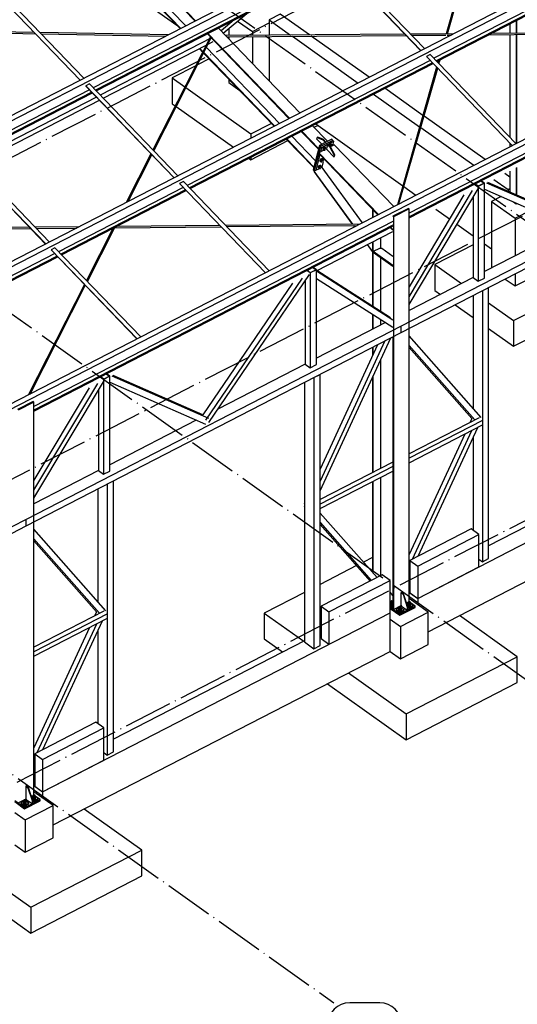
# Paper-space layout '_' of a CAD drawing. Header units: millimetres. Extents: x -85 to 507, y -65 to 286.
# Tile 13 of 16: x 315 to 377, y 91 to 213. Entities that reach past the tile are written whole.
import ezdxf

# ---------------------------------------------------------------- set-up
doc = ezdxf.new("R2010")
doc.units = ezdxf.units.MM
doc.linetypes.add('ACAD_ISO04W100', pattern=[30, 24, -3, 0, -3])
doc.layers.add('0-AS', color=7, linetype='CONTINUOUS')

psp = doc.layouts.new('_')

# ---------------------------------------------------------------- linework, layer by layer
at = {"layer": '0-AS', "color": 1, "linetype": 'ACAD_ISO04W100', "ltscale": 0.25}
for p, q in [((277.31, 259.15), (446.4, 139.07)), ((28.64, 48.7), (392.25, 235.99)), ((231.15, 235.38), (400.24, 115.29)), ((61.06, 25.68), (424.67, 212.97)), ((184.84, 211.52), (353.92, 91.44)), ((91.85, 3.81), (455.46, 191.09))]:
    psp.add_line(p, q, dxfattribs=at)
at = {"layer": '0-AS', "color": 145, "linetype": 'Continuous', "ltscale": 0.25}
for p, q in [((385.75, 237.79), (106.35, 93.88)), ((386.17, 237.35), (106.78, 93.44)), ((397.33, 225.75), (117.94, 81.84)), ((397.76, 225.31), (118.36, 81.4)), ((371.82, 225.12), (367.78, 211)), ((367.95, 211), (371.95, 224.99)), ((325.56, 222.45), (335.63, 211.98)), ((326.71, 223.04), (336.79, 212.57)), ((326.78, 223.08), (336.85, 212.61)), ((324.87, 222.09), (334.94, 211.63)), ((324.94, 222.13), (335.01, 211.66)), ((353.75, 220.26), (364.66, 208.92)), ((353.75, 220.24), (364.64, 208.91)), ((365.11, 209.16), (354.21, 220.49)), ((354.2, 219.77), (324.22, 204.32)), ((354.48, 219.47), (324.5, 204.03)), ((354.5, 219.46), (324.52, 204.01)), ((324.59, 203.94), (354.57, 219.38)), ((311.71, 216.61), (322.62, 205.28)), ((311.71, 216.59), (322.6, 205.27)), ((323.07, 205.51), (312.17, 216.85)), ((381.01, 215.57), (366.26, 207.97)), ((381.3, 215.27), (366.54, 207.67)), ((381.31, 215.26), (366.56, 207.66)), ((366.63, 207.58), (381.38, 215.18)), ((408.6, 214.03), (129.21, 70.13)), ((409.03, 213.59), (129.64, 69.68)), ((341.62, 212.71), (340, 211.35)), ((340.27, 211.07), (343.18, 213.51)), ((376.43, 212.63), (376.43, 211.07)), ((376.5, 211.07), (376.5, 212.67)), ((316.92, 211.17), (304.13, 211.41)), ((349.73, 201.23), (339.66, 211.7)), ((408.7, 212.3), (363.19, 188.86)), ((408.81, 211.92), (363.19, 188.42)), ((408.81, 211.9), (363.19, 188.4)), ((363.19, 188.29), (408.81, 211.79)), ((375.65, 212.23), (375.65, 211.06)), ((303.83, 211.26), (317.08, 211.01)), ((333.47, 210.86), (317.64, 211.16)), ((317.8, 211), (333.17, 210.71)), ((338.8, 210.48), (325.09, 203.42)), ((338.67, 210.61), (331.58, 196.67)), ((331.69, 196.55), (338.79, 210.49)), ((338.3, 211), (348.37, 200.53)), ((338.37, 211.04), (348.44, 200.57)), ((362.67, 210.96), (340.55, 210.78)), ((340.7, 210.62), (362.83, 210.8)), ((368.71, 211.01), (363.37, 210.96)), ((363.53, 210.81), (367.74, 210.84)), ((367.91, 210.84), (368.39, 210.84)), ((373.04, 210.88), (385.42, 210.98)), ((385.27, 211.14), (373.35, 211.04)), ((375.65, 210.9), (375.65, 198.21)), ((376.43, 210.91), (376.43, 197.46)), ((376.5, 197.5), (376.5, 210.91)), ((325.45, 203.04), (338.15, 209.58)), ((337.32, 209.15), (337.72, 208.74)), ((337.39, 209.19), (337.76, 208.81)), ((338.01, 209.51), (338.07, 209.43)), ((338.19, 209.31), (347.21, 199.94)), ((338.39, 209.71), (339.03, 210.03)), ((337.84, 208.62), (346.53, 199.58)), ((337.87, 208.69), (346.6, 199.62)), ((365.34, 208.21), (365.33, 208.19)), ((365.33, 208.19), (375.91, 197.2)), ((365.79, 208.45), (365.34, 208.21)), ((365.34, 208.21), (375.93, 197.2)), ((376.39, 197.44), (365.79, 208.45)), ((366.89, 207.31), (367.03, 207.79)), ((365.79, 207.72), (335.8, 192.28)), ((366.07, 207.43), (336.09, 191.98)), ((366.08, 207.41), (336.1, 191.97)), ((336.18, 191.9), (366.16, 207.34)), ((366.6, 206.87), (361.76, 189.9)), ((361.95, 190), (366.73, 206.74)), ((366.84, 207.69), (366.77, 207.44)), ((323.3, 204.57), (323.29, 204.55)), ((323.29, 204.55), (334.19, 193.23)), ((323.75, 204.81), (323.3, 204.57)), ((323.3, 204.57), (334.2, 193.24)), ((334.66, 193.47), (323.75, 204.81)), ((323.75, 204.08), (308.36, 196.15)), ((324.03, 203.78), (308.65, 195.86)), ((324.04, 203.77), (308.66, 195.85)), ((308.73, 195.77), (324.12, 203.69)), ((324.62, 203.17), (309.23, 195.25)), ((309.59, 194.87), (324.98, 202.8)), ((353.11, 197.73), (351.25, 199.66)), ((348.04, 198.01), (351.44, 194.48)), ((348.11, 198.04), (351.46, 194.56)), ((348.73, 198.36), (351.66, 195.32)), ((349.89, 198.96), (352.02, 196.74)), ((349.95, 198.99), (352.04, 196.82)), ((408.4, 198.71), (362.24, 174.93)), ((362.24, 174.13), (408.4, 197.91)), ((375.65, 197.47), (375.65, 197.06)), ((307.43, 196.38), (318.33, 185.06)), ((307.44, 196.4), (318.35, 185.07)), ((318.8, 185.3), (307.9, 196.64)), ((331.33, 196.19), (328.27, 190.18)), ((328.51, 190.3), (331.45, 196.07)), ((376.43, 194.46), (376.43, 191.12)), ((376.5, 191.09), (376.5, 194.5)), ((375.65, 194.06), (375.65, 191.46)), ((335.33, 192.04), (319.95, 184.11)), ((335.34, 192.76), (334.88, 192.53)), ((334.88, 192.53), (345.48, 181.52)), ((334.88, 192.53), (334.88, 192.51)), ((334.88, 192.51), (345.46, 181.51)), ((345.93, 181.75), (335.34, 192.76)), ((363.19, 177.59), (371.83, 192.09)), ((371.74, 192.17), (371.31, 192.47)), ((371.74, 192.19), (371.33, 192.48)), ((372.5, 192.56), (371.74, 192.17)), ((372.46, 192.56), (371.74, 192.19)), ((371.74, 192.17), (371.74, 180.46)), ((372.05, 192.85), (372.46, 192.56)), ((372.5, 192.56), (372.07, 192.86)), ((372.5, 180.85), (372.5, 192.56)), ((384.71, 187.34), (372.78, 192.58)), ((383.99, 187.8), (372.93, 192.66)), ((335.62, 191.74), (320.23, 183.82)), ((335.63, 191.73), (320.24, 183.8)), ((320.32, 183.73), (335.7, 191.65)), ((363.19, 178.54), (371.01, 191.67)), ((369.94, 191.12), (363.19, 179.78)), ((371.09, 190.86), (371.09, 180.92)), ((372.5, 191.84), (384.3, 186.65)), ((376.1, 190.26), (376.43, 190.03)), ((376.43, 190.12), (376.43, 190.03)), ((376.43, 190.03), (376.5, 190.07)), ((376.5, 190.07), (376.5, 190.09)), ((316.34, 187.13), (294.24, 186.93)), ((361.21, 187.84), (316.88, 165.01)), ((361.21, 187.4), (316.88, 164.57)), ((361.21, 187.38), (316.88, 164.55)), ((316.88, 164.43), (361.21, 187.27)), ((322.46, 187.19), (317.04, 187.14)), ((323.49, 180.43), (326.89, 187.11)), ((326.86, 187.07), (340, 187.19)), ((339.85, 187.35), (327.12, 187.23)), ((357.1, 187.51), (340.55, 187.35)), ((340.7, 187.2), (356.79, 187.34)), ((383.18, 187.15), (372.5, 181.65)), ((294.39, 186.77), (316.49, 186.97)), ((317.19, 186.98), (322.15, 187.02)), ((326.64, 186.99), (323.37, 180.56)), ((351.77, 181.76), (361.21, 186.62)), ((319.47, 183.87), (289.49, 168.43)), ((319.76, 183.57), (289.78, 168.13)), ((319.77, 183.56), (289.79, 168.12)), ((289.86, 168.04), (319.84, 183.48)), ((319.03, 184.36), (319.02, 184.34)), ((319.02, 184.34), (329.6, 173.34)), ((319.48, 184.6), (319.03, 184.36)), ((319.03, 184.36), (329.62, 173.35)), ((330.08, 173.59), (319.48, 184.6)), ((338.47, 163.05), (350.9, 181.31)), ((351.01, 181.49), (350.58, 181.79)), ((351.01, 181.52), (350.6, 181.81)), ((351.77, 181.88), (351.01, 181.49)), ((351.73, 181.88), (351.01, 181.52)), ((351.01, 181.49), (351.01, 169.78)), ((351.32, 182.17), (351.73, 181.88)), ((351.77, 181.88), (351.34, 182.19)), ((351.77, 170.18), (351.77, 181.88)), ((351.77, 181.76), (361.21, 175.72)), ((360.91, 175.95), (351.8, 181.78)), ((323.12, 180.07), (316.18, 166.43)), ((316.42, 166.55), (323.24, 179.95)), ((348.81, 180.24), (337.75, 163.98)), ((349.99, 180.85), (338.06, 163.31)), ((350.36, 180.52), (350.36, 170.24)), ((351.77, 180.81), (361.2, 174.78)), ((371.09, 180.92), (363.19, 176.85)), ((371.09, 180.92), (371.74, 180.46)), ((371.74, 180.46), (372.5, 180.85)), ((371.09, 178.7), (371.09, 164.77)), ((372.26, 179.3), (372.26, 145.85)), ((373.02, 146.24), (373.02, 179.69)), ((362.24, 174.93), (315.92, 151.08)), ((360.29, 175.36), (351.77, 170.97)), ((362.24, 174.13), (362.24, 174.93)), ((362.24, 174.13), (362.24, 174.93)), ((315.92, 150.28), (362.24, 174.13)), ((352.21, 154.61), (360.94, 173.47)), ((360.22, 173.1), (352.21, 155.8)), ((359.31, 172.63), (352.21, 157.28)), ((372.09, 163.65), (363.19, 173.71)), ((371.3, 163.35), (363.19, 172.52)), ((363.19, 172.3), (370.95, 163.53)), ((350.36, 170.24), (339.6, 164.7)), ((350.36, 170.24), (351.01, 169.78)), ((351.01, 169.78), (351.77, 170.18)), ((325.81, 169.04), (326.22, 168.75)), ((326.27, 168.75), (325.84, 169.05)), ((351.45, 168.58), (352.21, 168.97)), ((352.21, 135.52), (352.21, 168.97)), ((316.88, 153.72), (325.59, 168.28)), ((316.88, 154.67), (324.77, 167.85)), ((325.5, 168.35), (325.08, 168.66)), ((325.51, 168.38), (325.1, 168.67)), ((326.27, 168.75), (325.5, 168.35)), ((325.5, 168.35), (325.5, 156.65)), ((326.22, 168.75), (325.51, 168.38)), ((326.27, 157.04), (326.27, 168.75)), ((326.27, 168.03), (338.06, 162.84)), ((338.47, 163.52), (326.54, 168.77)), ((337.75, 163.98), (326.69, 168.84)), ((350.28, 167.98), (350.28, 135.96)), ((351.45, 168.58), (351.45, 135.13)), ((323.7, 167.3), (316.88, 155.91)), ((324.86, 167.05), (324.86, 157.11)), ((336.94, 163.33), (326.27, 157.83)), ((371.83, 163.62), (363.19, 159.17)), ((372.28, 163.3), (363.19, 158.62)), ((370.95, 163.53), (370.73, 163.06)), ((363.19, 158.06), (372.28, 162.74)), ((370.06, 161.6), (363.19, 146.76)), ((363.61, 146.17), (370.96, 162.06)), ((364.33, 146.54), (371.68, 162.43)), ((371.09, 161.16), (371.09, 149.73)), ((361.21, 158.15), (352.21, 153.52)), ((324.86, 157.11), (316.88, 153)), ((324.86, 157.11), (325.5, 156.65)), ((325.5, 156.65), (326.27, 157.04)), ((361.21, 157.6), (352.21, 152.96)), ((352.21, 152.41), (361.21, 157.04)), ((326.71, 122.39), (326.71, 155.84)), ((324.78, 154.84), (324.78, 140.92)), ((325.95, 155.44), (325.95, 122)), ((350.28, 153.12), (350.25, 153.03)), ((350.25, 153.03), (350.28, 153.01)), ((350.28, 152.74), (350.25, 152.69)), ((350.25, 152.69), (350.28, 152.65)), ((350.28, 152.67), (350.25, 152.69)), ((359.25, 143.92), (352.21, 151.87)), ((315.92, 151.08), (269.61, 127.22)), ((315.92, 150.28), (315.92, 151.08)), ((315.92, 150.28), (315.92, 151.08)), ((352.21, 150.69), (358.52, 143.55)), ((269.61, 126.43), (315.92, 150.28)), ((325.77, 139.79), (316.88, 149.86)), ((352.21, 150.47), (358.39, 143.48)), ((324.99, 139.5), (316.88, 148.67)), ((316.88, 148.45), (324.64, 139.67)), ((371.82, 146.16), (372.26, 145.85)), ((372.26, 145.85), (373.02, 146.24)), ((363.19, 145.27), (363.3, 145.51)), ((363.19, 144.08), (363.3, 144.32)), ((361.21, 141.71), (360.85, 142.11)), ((360.85, 140.92), (360.94, 140.82)), ((325.52, 139.77), (316.88, 135.32)), ((325.97, 139.45), (316.88, 134.76)), ((316.88, 134.21), (325.97, 138.89)), ((318.01, 122.69), (325.37, 138.58)), ((324.64, 139.67), (324.42, 139.21)), ((323.74, 137.74), (316.88, 122.9)), ((317.29, 122.31), (324.65, 138.21)), ((324.78, 137.3), (324.78, 125.87)), ((350.28, 135.96), (351.45, 135.13)), ((351.45, 135.13), (352.21, 135.52)), ((316.88, 121.41), (316.99, 121.66)), ((325.51, 122.31), (325.95, 122)), ((325.95, 122), (326.71, 122.39)), ((316.88, 120.22), (316.99, 120.47))]:
    psp.add_line(p, q, dxfattribs=at)
at = {"layer": '0-AS', "color": 3, "linetype": 'Continuous', "ltscale": 0.25}
for p, q in [((322.27, 220.76), (334.54, 212.04)), ((347.28, 213.43), (345.91, 212.73)), ((345.91, 212.73), (348.56, 210.84)), ((345.91, 212.73), (345.91, 210.82)), ((350.9, 210.86), (347.28, 213.43)), ((340.94, 211.63), (340.94, 210.78)), ((342.04, 212.56), (343.86, 211.27)), ((343.86, 211.27), (345.91, 212.33)), ((340.94, 210.62), (340.94, 210.37)), ((343.86, 211.27), (343.86, 210.81)), ((343.86, 210.65), (343.86, 207.34)), ((345.91, 210.66), (345.91, 205.2)), ((348.79, 210.69), (356.9, 204.92)), ((358.27, 205.63), (351.12, 210.7)), ((338.52, 207.9), (337.1, 207.17)), ((336.86, 207.05), (333.96, 205.55)), ((333.96, 205.55), (335.53, 204.44)), ((333.96, 205.55), (333.96, 202.37)), ((340.94, 205.39), (340.94, 204.98)), ((335.66, 204.35), (343.68, 198.65)), ((340.94, 204.98), (342.2, 204.09)), ((364.9, 200.92), (360.19, 204.27)), ((358.82, 203.56), (364.5, 199.52)), ((333.96, 202.37), (334.34, 202.1)), ((334.47, 202.01), (341.52, 197)), ((349.67, 201.3), (349.75, 201.24)), ((372.57, 195.47), (365.04, 200.82)), ((343.68, 198.65), (346.19, 199.94)), ((351.44, 199.46), (351.92, 199.7)), ((351.67, 199.88), (362.42, 192.24)), ((364.64, 199.42), (371.2, 194.77)), ((343.68, 198.65), (343.68, 198.12)), ((343.68, 195.46), (348.24, 197.81)), ((343.44, 195.64), (343.68, 195.46)), ((343.68, 195.76), (343.68, 195.46)), ((375.65, 193.29), (375.02, 193.74)), ((362.56, 192.14), (364.05, 191.09)), ((373.65, 193.03), (375.41, 191.77)), ((374.56, 190.94), (373.36, 190.32)), ((375.41, 191.77), (375.65, 191.89)), ((375.41, 191.77), (375.41, 191.57)), ((375.65, 191.5), (375.61, 191.48)), ((373.36, 190.32), (376.28, 188.25)), ((373.36, 190.32), (373.36, 182.09)), ((366.5, 189.35), (368.18, 188.16)), ((376.28, 188.25), (378.31, 189.29)), ((369.09, 187.5), (371.09, 186.08)), ((376.28, 188.25), (376.28, 183.59)), ((371.09, 184.96), (366.38, 182.53)), ((372.5, 185.08), (373.36, 184.47)), ((366.38, 182.53), (369.67, 180.19)), ((366.38, 182.53), (366.38, 179.34)), ((376.28, 181.37), (376.28, 179.88)), ((375.07, 180.74), (376.28, 179.88)), ((376.28, 179.88), (378.33, 180.94)), ((366.38, 179.34), (367.07, 178.85)), ((368.89, 177.56), (371.09, 176)), ((373.02, 177.81), (376.1, 175.62)), ((376.1, 175.62), (381.74, 178.52)), ((376.1, 172.44), (384.34, 176.68)), ((376.1, 175.62), (376.1, 172.44)), ((373.02, 174.63), (376.1, 172.44)), ((364.27, 141.34), (406.59, 163.13)), ((396.6, 159.97), (373.02, 147.83)), ((365.57, 137.23), (406.59, 158.36)), ((370.85, 149.9), (363.3, 146.01)), ((371.82, 149.21), (370.85, 149.9)), ((364.27, 145.32), (371.82, 149.21)), ((371.82, 145.23), (371.82, 149.21)), ((358.69, 146.4), (357.57, 145.82)), ((363.3, 146.01), (364.27, 145.32)), ((363.3, 146.01), (363.3, 142.03)), ((356.71, 145.38), (352.21, 143.06)), ((364.27, 145.32), (364.27, 141.34)), ((364.27, 141.34), (371.82, 145.23)), ((359.87, 144.25), (352.33, 140.36)), ((353.3, 139.67), (360.85, 143.56)), ((360.85, 143.56), (359.87, 144.25)), ((360.85, 139.57), (360.85, 143.56)), ((363.3, 143.55), (363.19, 143.63)), ((363.3, 142.82), (363.19, 142.77)), ((350.28, 142.07), (345.33, 139.52)), ((363.19, 142.11), (364.27, 141.34)), ((365.57, 139.62), (363.19, 141.31)), ((363.3, 142.03), (364.27, 141.34)), ((364.27, 141.34), (364.27, 140.54)), ((352.33, 140.36), (353.3, 139.67)), ((352.33, 140.36), (352.33, 136.38)), ((317.96, 117.49), (360.85, 139.57)), ((345.33, 139.52), (350.19, 136.07)), ((345.33, 139.52), (345.33, 136.33)), ((353.3, 139.67), (353.3, 135.69)), ((360.85, 134.8), (360.85, 139.57)), ((360.85, 138.78), (362.14, 137.86)), ((362.14, 137.86), (365.57, 139.62)), ((365.57, 135.64), (365.57, 139.62)), ((376.54, 134.14), (369.41, 139.21)), ((362.14, 137.86), (362.14, 133.88)), ((350.28, 136.12), (326.71, 123.98)), ((345.33, 136.33), (347.59, 134.73)), ((352.33, 137.17), (352.21, 137.11)), ((352.33, 136.38), (353.3, 135.69)), ((362.14, 133.88), (365.57, 135.64)), ((319.26, 113.38), (360.85, 134.8)), ((360.85, 134.8), (362.14, 133.88)), ((362.84, 127.08), (376.54, 134.14)), ((376.54, 130.96), (376.54, 134.14)), ((355.71, 132.15), (362.84, 127.08)), ((353.11, 130.81), (362.84, 123.9)), ((362.84, 123.9), (376.54, 130.96)), ((362.84, 127.08), (362.84, 123.9)), ((324.54, 126.05), (316.99, 122.16)), ((317.96, 121.47), (325.51, 125.36)), ((325.51, 125.36), (324.54, 126.05)), ((325.51, 121.37), (325.51, 125.36)), ((316.99, 122.16), (317.96, 121.47)), ((316.99, 122.16), (316.99, 118.18)), ((317.96, 121.47), (317.96, 117.49)), ((317.96, 117.49), (325.51, 121.37)), ((316.99, 119.69), (316.88, 119.77)), ((316.99, 118.97), (316.88, 118.91)), ((316.88, 118.26), (317.96, 117.49)), ((316.99, 118.18), (317.96, 117.49)), ((319.26, 115.77), (316.88, 117.46)), ((317.96, 117.49), (317.96, 116.69)), ((315.83, 114), (319.26, 115.77)), ((319.26, 111.79), (319.26, 115.77)), ((314.53, 114.92), (315.83, 114)), ((330.23, 110.29), (323.1, 115.35)), ((315.83, 114), (315.83, 110.02)), ((315.83, 110.02), (319.26, 111.79)), ((314.53, 110.94), (315.83, 110.02)), ((316.53, 103.23), (330.23, 110.29)), ((330.23, 107.1), (330.23, 110.29)), ((309.4, 108.3), (316.53, 103.23)), ((306.8, 106.96), (316.53, 100.04)), ((316.53, 100.04), (330.23, 107.1)), ((316.53, 103.23), (316.53, 100.04))]:
    psp.add_line(p, q, dxfattribs=at)
at = {"layer": '0-AS', "color": 30, "linetype": 'Continuous', "ltscale": 0.25}
for p, q in [((351.84, 198.22), (351.79, 198.03)), ((351.79, 198.03), (352.43, 197.36)), ((351.92, 198.26), (351.84, 198.22)), ((351.84, 198.22), (352.55, 197.9)), ((352.63, 197.94), (351.92, 198.26)), ((352.14, 197.2), (351.37, 194.21)), ((352.27, 197.07), (352.08, 196.33)), ((352.27, 197.07), (352.08, 196.33)), ((352.94, 197.61), (352.14, 197.2)), ((352.27, 197.07), (352.14, 197.2)), ((352.39, 196.94), (352.26, 196.42)), ((353.79, 197.85), (352.27, 197.07)), ((353.79, 197.85), (352.27, 197.07)), ((352.39, 196.94), (352.27, 197.07)), ((353.15, 197.33), (352.39, 196.94)), ((352.55, 197.9), (352.63, 197.94)), ((352.55, 197.9), (352.87, 197.57)), ((352.94, 197.61), (352.63, 197.94)), ((352.94, 197.61), (352.87, 197.57)), ((353.67, 197.99), (352.94, 197.61)), ((353.02, 196.81), (352.94, 196.77)), ((353.12, 197.31), (353, 196.86)), ((353, 196.86), (353.04, 196.73)), ((353.19, 197.35), (353.12, 197.31)), ((353.12, 197.31), (353.43, 196.99)), ((353.19, 197.35), (353.15, 197.33)), ((353.53, 197.53), (353.19, 197.35)), ((353.51, 197.03), (353.19, 197.35)), ((353.51, 197.03), (353.43, 196.99)), ((353.43, 196.99), (353.97, 196.01)), ((354.05, 196.05), (353.51, 197.03)), ((353.92, 197.72), (353.53, 197.53)), ((353.79, 197.85), (353.67, 197.99)), ((353.78, 197.2), (353.7, 197.16)), ((353.78, 197.2), (353.92, 197.72)), ((353.97, 197.3), (353.78, 197.2)), ((353.92, 197.72), (353.79, 197.85)), ((361.31, 189.67), (353.97, 197.3)), ((352.05, 196.24), (351.5, 194.08)), ((352.05, 196.24), (351.5, 194.08)), ((352.18, 196.11), (351.67, 194.12)), ((352.07, 196.32), (352.05, 196.24)), ((352.05, 196.24), (359.34, 188.66)), ((352.69, 196.64), (352.07, 196.32)), ((359.41, 188.69), (352.07, 196.32)), ((352.68, 195.59), (352.61, 195.31)), ((353.04, 196.73), (353.92, 195.82)), ((353.97, 196.01), (353.92, 195.82)), ((353.92, 195.82), (354, 195.86)), ((353.97, 196.01), (354.05, 196.05)), ((354, 195.86), (354.05, 196.05)), ((352.18, 194.39), (351.5, 194.04)), ((352.42, 194.51), (352.39, 194.5)), ((352.59, 195.25), (352.41, 194.54)), ((352.41, 194.54), (352.42, 194.51)), ((352.42, 194.51), (357.42, 187.67)), ((351.37, 194.21), (351.5, 194.08)), ((351.5, 194.04), (351.47, 193.98)), ((351.47, 193.98), (356.19, 187.5)), ((351.5, 194.08), (351.52, 194.05)), ((356.27, 187.5), (351.5, 194.04)), ((358.77, 189.26), (358.69, 189.32)), ((358.71, 189.32), (358.69, 189.32)), ((358.69, 189.32), (358.69, 188.33)), ((358.77, 188.37), (358.77, 189.26)), ((363.11, 189.46), (361.21, 188.48)), ((361.28, 188.43), (361.21, 188.48)), ((363.19, 189.41), (361.28, 188.43)), ((361.28, 188.43), (361.28, 139.96)), ((363.19, 189.41), (363.11, 189.46)), ((363.19, 140.94), (363.19, 189.41)), ((356.31, 187.34), (356.44, 187.16)), ((356.49, 187.19), (356.39, 187.34)), ((360.86, 187.09), (361.19, 186.75)), ((361.21, 186.83), (360.92, 187.12)), ((361.21, 186.82), (361.19, 186.75)), ((361.19, 186.75), (361.21, 186.76)), ((361.21, 186.82), (361.21, 186.83)), ((361.21, 186.82), (361.21, 186.82)), ((358.03, 184.98), (358.65, 184.12)), ((358.69, 184.18), (358.08, 185.01)), ((358.69, 185.33), (358.69, 177.37)), ((358.77, 177.32), (358.77, 185.37)), ((359.69, 185.84), (359.69, 184.52)), ((358.65, 184.12), (358.69, 184.18)), ((358.65, 184.12), (358.69, 184.14)), ((358.69, 184.18), (358.69, 184.18)), ((358.69, 184.18), (358.69, 184.18)), ((359.54, 184.52), (358.78, 184.13)), ((361.21, 182.41), (358.78, 184.13)), ((358.78, 184.13), (358.78, 184.04)), ((358.78, 184.04), (361.21, 182.31)), ((359.82, 184.51), (359.54, 184.52)), ((361.21, 183.52), (359.82, 184.51)), ((359.69, 183.39), (359.69, 176.73)), ((358.69, 176.38), (358.69, 174.53)), ((358.77, 174.57), (358.77, 176.33)), ((359.69, 175.74), (359.69, 175.05)), ((361.21, 173.6), (361.21, 140.01)), ((358.69, 172.31), (358.69, 171.28)), ((358.77, 171.45), (358.77, 172.35)), ((359.69, 170.76), (359.69, 157.37)), ((358.69, 168.61), (358.69, 156.86)), ((358.77, 156.9), (358.77, 168.77)), ((316.8, 165.61), (314.89, 164.63)), ((316.88, 165.56), (314.97, 164.57)), ((316.88, 165.56), (316.8, 165.61)), ((316.88, 117.08), (316.88, 165.56)), ((358.69, 155.74), (358.69, 144.55)), ((358.77, 144.46), (358.77, 155.78)), ((359.69, 156.26), (359.69, 144.15)), ((362.27, 142.06), (362.2, 142.02)), ((362.2, 142.02), (362.46, 141.84)), ((362.2, 142.02), (362.2, 140.51)), ((362.53, 141.88), (362.27, 142.06)), ((362.46, 141.84), (362.53, 141.88)), ((362.46, 141.84), (362.98, 140.27)), ((363.05, 140.31), (362.53, 141.88)), ((362.89, 140.79), (363.19, 140.94)), ((363.2, 140.93), (363.19, 140.94)), ((360.89, 140.79), (360.85, 140.77)), ((360.85, 140.49), (361.07, 140.33)), ((360.85, 140.41), (361.07, 140.25)), ((360.85, 140.27), (362.06, 139.41)), ((360.85, 140.11), (362.06, 139.25)), ((360.96, 140.82), (360.89, 140.79)), ((361.07, 140.33), (361.21, 140.39)), ((361.07, 140.25), (361.07, 140.33)), ((361.07, 140.25), (361.21, 140.32)), ((361.21, 140.01), (361.28, 139.96)), ((361.28, 139.96), (362.23, 140.45)), ((361.86, 140.1), (361.59, 139.96)), ((361.59, 139.96), (362.05, 139.64)), ((361.59, 139.96), (361.59, 139.88)), ((361.59, 139.88), (362.05, 139.56)), ((361.93, 140.13), (361.86, 140.1)), ((362.05, 139.64), (362.58, 139.91)), ((362.05, 139.56), (362.58, 139.83)), ((362.06, 139.25), (363.97, 140.23)), ((362.06, 139.41), (362.98, 139.88)), ((362.2, 140.51), (362.26, 140.38)), ((362.58, 139.91), (362.24, 140.15)), ((362.26, 140.38), (362.98, 139.88)), ((362.58, 139.83), (362.58, 139.91)), ((363, 140.68), (362.94, 140.65)), ((362.98, 140.27), (363.05, 140.31)), ((362.98, 140.27), (362.98, 139.88)), ((362.98, 139.88), (363.05, 139.92)), ((362.98, 139.88), (363.05, 139.92)), ((363.07, 140.72), (363, 140.68)), ((363.05, 139.92), (363.97, 140.39)), ((363.05, 140.32), (363.19, 140.22)), ((363.05, 139.92), (363.05, 140.31)), ((363.05, 140.24), (363.19, 140.14)), ((363.19, 140.22), (363.72, 140.5)), ((363.19, 140.14), (363.72, 140.42)), ((363.19, 140.14), (363.19, 140.22)), ((363.97, 140.39), (363.38, 140.8)), ((363.72, 140.5), (363.38, 140.74)), ((363.72, 140.42), (363.72, 140.5)), ((363.97, 140.23), (363.97, 140.39)), ((362.05, 139.56), (362.05, 139.64)), ((362.06, 139.25), (362.06, 139.41)), ((315.96, 118.21), (315.89, 118.17)), ((315.89, 118.17), (316.15, 117.98)), ((315.89, 118.17), (315.89, 116.65)), ((316.22, 118.02), (315.96, 118.21)), ((316.15, 117.98), (316.22, 118.02)), ((316.15, 117.98), (316.66, 116.42)), ((316.74, 116.46), (316.22, 118.02)), ((315.89, 116.65), (315.95, 116.53)), ((316.58, 116.93), (316.88, 117.08)), ((316.69, 116.83), (316.63, 116.8)), ((316.76, 116.87), (316.69, 116.83)), ((316.89, 117.08), (316.88, 117.08)), ((316.88, 116.37), (317.41, 116.64)), ((317.65, 116.53), (317.07, 116.95)), ((317.41, 116.64), (317.07, 116.89)), ((317.41, 116.57), (317.41, 116.64)), ((314.53, 116.41), (315.75, 115.55)), ((314.53, 116.26), (315.75, 115.39)), ((314.97, 116.1), (315.92, 116.59)), ((315.55, 116.24), (315.28, 116.1)), ((315.28, 116.1), (315.73, 115.78)), ((315.28, 116.1), (315.28, 116.02)), ((315.28, 116.02), (315.73, 115.7)), ((315.62, 116.28), (315.55, 116.24)), ((315.73, 115.78), (316.27, 116.06)), ((315.73, 115.7), (316.27, 115.98)), ((315.73, 115.7), (315.73, 115.78)), ((315.75, 115.55), (317.65, 116.53)), ((315.75, 115.39), (317.65, 116.37)), ((315.75, 115.39), (315.75, 115.55)), ((316.27, 116.06), (315.93, 116.3)), ((315.95, 116.53), (316.66, 116.02)), ((316.27, 115.98), (316.27, 116.06)), ((316.66, 116.42), (316.74, 116.46)), ((316.66, 116.42), (316.66, 116.02)), ((316.66, 116.02), (316.74, 116.06)), ((316.74, 116.47), (316.88, 116.37)), ((316.74, 116.06), (316.74, 116.46)), ((316.74, 116.39), (316.88, 116.29)), ((316.88, 116.29), (317.41, 116.57)), ((316.88, 116.29), (316.88, 116.37)), ((317.65, 116.37), (317.65, 116.53))]:
    psp.add_line(p, q, dxfattribs=at)
at = {"layer": '0-AS', "color": 9, "linetype": 'Continuous', "ltscale": 0.25}
for p, q in [((352.38, 197.36), (352.28, 197.27)), ((352.4, 197.34), (352.38, 197.36)), ((352.46, 197.36), (352.38, 197.36)), ((352.63, 196.85), (352.6, 196.73)), ((352.76, 196.96), (352.63, 196.85)), ((352.63, 196.85), (352.73, 196.74)), ((352.73, 196.74), (352.86, 196.86)), ((352.86, 196.97), (352.76, 196.96)), ((352.86, 196.86), (352.76, 196.96)), ((352.87, 196.98), (352.84, 197)), ((352.96, 196.86), (352.86, 196.97)), ((352.86, 196.86), (352.96, 196.86)), ((352.97, 196.75), (352.9, 196.82)), ((352.94, 196.78), (352.96, 196.86)), ((353.14, 197.75), (353.04, 197.66)), ((353.22, 197.76), (353.14, 197.75)), ((353.17, 197.73), (353.14, 197.75)), ((353.39, 197.24), (353.37, 197.16)), ((353.52, 197.36), (353.39, 197.24)), ((353.39, 197.24), (353.49, 197.14)), ((353.47, 197.06), (353.49, 197.14)), ((353.49, 197.14), (353.62, 197.25)), ((353.51, 197.02), (353.56, 197.02)), ((353.62, 197.25), (353.52, 197.36)), ((353.62, 197.36), (353.52, 197.36)), ((353.53, 197.06), (353.6, 196.99)), ((353.56, 197.02), (353.56, 197.03)), ((353.63, 197.37), (353.6, 197.4)), ((353.72, 197.25), (353.62, 197.36)), ((353.62, 197.25), (353.72, 197.25)), ((353.73, 197.14), (353.66, 197.21)), ((353.7, 197.17), (353.72, 197.25)), ((352.57, 196.75), (352.6, 196.72)), ((352.6, 196.73), (352.7, 196.63)), ((352.7, 196.63), (352.73, 196.74)), ((352.7, 196.63), (352.8, 196.63)), ((352.77, 196.67), (352.83, 196.6)), ((352.8, 196.63), (352.8, 196.63)), ((351.99, 194.51), (352.02, 194.48)), ((352.05, 194.61), (352.02, 194.49)), ((352.02, 194.49), (352.12, 194.39)), ((352.18, 194.72), (352.05, 194.61)), ((352.05, 194.61), (352.15, 194.5)), ((352.12, 194.39), (352.15, 194.5)), ((352.12, 194.39), (352.22, 194.39)), ((352.15, 194.5), (352.28, 194.62)), ((352.28, 194.62), (352.18, 194.72)), ((352.28, 194.72), (352.18, 194.72)), ((352.19, 194.43), (352.26, 194.36)), ((352.2, 195.32), (352.23, 195.29)), ((352.22, 194.39), (352.22, 194.39)), ((352.26, 195.42), (352.23, 195.3)), ((352.23, 195.3), (352.33, 195.2)), ((352.39, 195.53), (352.26, 195.42)), ((352.26, 195.42), (352.36, 195.31)), ((352.29, 194.73), (352.26, 194.76)), ((352.38, 194.62), (352.28, 194.72)), ((352.28, 194.62), (352.38, 194.62)), ((352.39, 194.51), (352.32, 194.58)), ((352.33, 195.2), (352.36, 195.31)), ((352.33, 195.2), (352.43, 195.2)), ((352.36, 195.31), (352.49, 195.43)), ((352.36, 194.53), (352.38, 194.62)), ((352.49, 195.54), (352.39, 195.53)), ((352.49, 195.43), (352.39, 195.53)), ((352.4, 195.24), (352.47, 195.17)), ((352.43, 195.2), (352.43, 195.2)), ((352.5, 195.55), (352.47, 195.57)), ((352.59, 195.43), (352.49, 195.54)), ((352.49, 195.43), (352.59, 195.43)), ((352.6, 195.32), (352.53, 195.39)), ((352.57, 195.35), (352.59, 195.43))]:
    psp.add_line(p, q, dxfattribs=at)
at = {"layer": '0-AS', "color": 7, "linetype": 'Continuous', "ltscale": 0.25}
for p, q in [((361.08, 141.03), (360.96, 140.97)), ((360.96, 140.97), (360.99, 140.87)), ((360.96, 140.97), (360.96, 140.83)), ((361.02, 140.96), (361.05, 140.98)), ((361.02, 140.92), (361.02, 140.96)), ((361.02, 140.92), (361.02, 140.96)), ((361.04, 140.9), (361.02, 140.92)), ((361.05, 140.98), (361.1, 141)), ((361.05, 140.98), (361.05, 140.89)), ((361.21, 141.01), (361.08, 141.03)), ((361.1, 141), (361.15, 140.99)), ((361.1, 141), (361.1, 140.88)), ((361.15, 140.99), (361.19, 140.98)), ((361.15, 140.99), (361.15, 140.88)), ((361.21, 140.91), (361.18, 140.89)), ((361.19, 140.98), (361.21, 140.95)), ((361.19, 140.98), (361.19, 140.9)), ((363.2, 140.93), (363.07, 140.87)), ((363.35, 140.9), (363.2, 140.93)), ((360.94, 140.69), (360.93, 140.63)), ((360.97, 140.58), (360.93, 140.63)), ((360.93, 140.63), (360.93, 140.61)), ((360.93, 140.61), (360.97, 140.55)), ((360.96, 140.7), (360.94, 140.69)), ((360.96, 140.83), (360.99, 140.73)), ((360.96, 140.83), (360.96, 140.68)), ((360.96, 140.83), (360.99, 140.73)), ((360.96, 140.68), (360.99, 140.58)), ((360.97, 140.58), (361.05, 140.54)), ((360.97, 140.55), (360.97, 140.58)), ((360.97, 140.55), (361.05, 140.52)), ((360.99, 140.87), (361.14, 140.84)), ((360.99, 140.73), (360.99, 140.87)), ((360.99, 140.73), (361.14, 140.69)), ((360.99, 140.58), (360.99, 140.73)), ((360.99, 140.73), (361.14, 140.69)), ((360.99, 140.58), (361.14, 140.55)), ((361.08, 140.88), (361.04, 140.9)), ((361.05, 140.54), (361.15, 140.54)), ((361.05, 140.52), (361.05, 140.54)), ((361.05, 140.52), (361.15, 140.52)), ((361.13, 140.88), (361.08, 140.88)), ((361.18, 140.89), (361.13, 140.88)), ((361.14, 140.84), (361.21, 140.87)), ((361.14, 140.69), (361.14, 140.84)), ((361.14, 140.69), (361.21, 140.73)), ((361.14, 140.69), (361.21, 140.73)), ((361.14, 140.55), (361.14, 140.69)), ((361.14, 140.55), (361.21, 140.58)), ((361.21, 140.56), (361.15, 140.54)), ((361.15, 140.54), (361.15, 140.52)), ((361.15, 140.52), (361.21, 140.53)), ((361.21, 140.73), (361.21, 140.73)), ((361.21, 140.58), (361.21, 140.58)), ((361.91, 140), (361.9, 139.94)), ((361.95, 139.89), (361.9, 139.94)), ((361.9, 139.94), (361.9, 139.91)), ((361.9, 139.91), (361.95, 139.86)), ((361.93, 140.01), (361.91, 140)), ((362.06, 140.34), (361.93, 140.28)), ((361.93, 140.28), (361.96, 140.18)), ((361.93, 140.28), (361.93, 140.14)), ((361.93, 140.14), (361.96, 140.04)), ((361.93, 140.14), (361.96, 140.04)), ((361.93, 140.14), (361.93, 139.99)), ((361.93, 139.99), (361.96, 139.89)), ((361.95, 139.89), (362.02, 139.85)), ((361.95, 139.86), (361.95, 139.89)), ((361.95, 139.86), (362.02, 139.83)), ((361.96, 140.18), (362.12, 140.15)), ((361.96, 140.04), (361.96, 140.18)), ((361.96, 140.04), (362.12, 140)), ((361.96, 140.04), (362.12, 140)), ((361.96, 139.89), (361.96, 140.04)), ((361.96, 139.89), (362.12, 139.86)), ((361.99, 140.27), (362.02, 140.29)), ((361.99, 140.23), (361.99, 140.27)), ((361.99, 140.23), (361.99, 140.27)), ((362.01, 140.21), (361.99, 140.23)), ((362.05, 140.19), (362.01, 140.21)), ((362.02, 140.29), (362.07, 140.3)), ((362.02, 140.29), (362.02, 140.2)), ((362.02, 139.85), (362.12, 139.85)), ((362.02, 139.83), (362.02, 139.85)), ((362.02, 139.83), (362.12, 139.82)), ((362.1, 140.19), (362.05, 140.19)), ((362.21, 140.31), (362.06, 140.34)), ((362.07, 140.3), (362.12, 140.3)), ((362.07, 140.3), (362.07, 140.19)), ((362.15, 140.2), (362.1, 140.19)), ((362.12, 140.3), (362.16, 140.28)), ((362.12, 140.3), (362.12, 140.19)), ((362.12, 140.15), (362.24, 140.21)), ((362.12, 140), (362.12, 140.15)), ((362.12, 140), (362.24, 140.07)), ((362.12, 140), (362.18, 140.04)), ((362.12, 139.86), (362.12, 140)), ((362.12, 139.86), (362.18, 139.89)), ((362.21, 139.87), (362.12, 139.85)), ((362.12, 139.82), (362.21, 139.85)), ((362.12, 139.85), (362.12, 139.82)), ((362.18, 140.22), (362.15, 140.2)), ((362.16, 140.28), (362.18, 140.26)), ((362.16, 140.28), (362.16, 140.21)), ((362.18, 140.26), (362.18, 140.22)), ((362.18, 140.04), (362.24, 140.07)), ((362.18, 139.89), (362.24, 139.93)), ((362.24, 140.21), (362.21, 140.31)), ((362.21, 139.87), (362.26, 139.92)), ((362.21, 139.85), (362.26, 139.9)), ((362.21, 139.85), (362.21, 139.87)), ((362.24, 140.07), (362.24, 140.21)), ((362.24, 139.93), (362.24, 140.07)), ((362.27, 139.98), (362.24, 140.01)), ((362.26, 139.92), (362.27, 139.98)), ((362.26, 139.9), (362.27, 139.95)), ((362.26, 139.9), (362.26, 139.92)), ((362.27, 139.95), (362.27, 139.98)), ((363.07, 140.6), (363.05, 140.58)), ((363.05, 140.58), (363.05, 140.53)), ((363.09, 140.47), (363.05, 140.53)), ((363.05, 140.53), (363.05, 140.5)), ((363.05, 140.5), (363.09, 140.45)), ((363.07, 140.87), (363.1, 140.77)), ((363.07, 140.87), (363.07, 140.72)), ((363.07, 140.72), (363.1, 140.63)), ((363.07, 140.72), (363.1, 140.63)), ((363.07, 140.72), (363.07, 140.58)), ((363.07, 140.58), (363.1, 140.48)), ((363.09, 140.47), (363.17, 140.44)), ((363.09, 140.45), (363.09, 140.47)), ((363.09, 140.45), (363.17, 140.42)), ((363.1, 140.77), (363.26, 140.74)), ((363.1, 140.63), (363.1, 140.77)), ((363.1, 140.63), (363.26, 140.59)), ((363.1, 140.63), (363.26, 140.59)), ((363.1, 140.48), (363.1, 140.63)), ((363.1, 140.48), (363.26, 140.45)), ((363.13, 140.85), (363.16, 140.88)), ((363.13, 140.82), (363.13, 140.85)), ((363.13, 140.82), (363.13, 140.85)), ((363.15, 140.79), (363.13, 140.82)), ((363.19, 140.78), (363.15, 140.79)), ((363.16, 140.88), (363.21, 140.89)), ((363.16, 140.88), (363.16, 140.79)), ((363.17, 140.44), (363.26, 140.44)), ((363.17, 140.42), (363.17, 140.44)), ((363.17, 140.42), (363.26, 140.41)), ((363.25, 140.77), (363.19, 140.78)), ((363.21, 140.89), (363.26, 140.89)), ((363.21, 140.89), (363.21, 140.78)), ((363.29, 140.79), (363.25, 140.77)), ((363.26, 140.89), (363.3, 140.87)), ((363.26, 140.89), (363.26, 140.78)), ((363.26, 140.74), (363.38, 140.8)), ((363.26, 140.59), (363.26, 140.74)), ((363.26, 140.59), (363.38, 140.66)), ((363.26, 140.59), (363.32, 140.62)), ((363.26, 140.45), (363.26, 140.59)), ((363.26, 140.45), (363.32, 140.48)), ((363.35, 140.46), (363.26, 140.44)), ((363.26, 140.41), (363.35, 140.44)), ((363.26, 140.44), (363.26, 140.41)), ((363.32, 140.81), (363.29, 140.79)), ((363.3, 140.87), (363.33, 140.84)), ((363.3, 140.87), (363.3, 140.8)), ((363.33, 140.84), (363.32, 140.81)), ((363.32, 140.62), (363.38, 140.66)), ((363.32, 140.48), (363.38, 140.51)), ((363.38, 140.8), (363.35, 140.9)), ((363.35, 140.46), (363.4, 140.51)), ((363.35, 140.44), (363.4, 140.49)), ((363.35, 140.44), (363.35, 140.46)), ((363.38, 140.66), (363.38, 140.8)), ((363.38, 140.51), (363.38, 140.66)), ((363.41, 140.57), (363.38, 140.6)), ((363.4, 140.51), (363.41, 140.57)), ((363.4, 140.49), (363.41, 140.54)), ((363.4, 140.49), (363.4, 140.51)), ((363.41, 140.54), (363.41, 140.57)), ((316.74, 116.73), (316.73, 116.67)), ((316.78, 116.62), (316.73, 116.67)), ((316.73, 116.67), (316.73, 116.65)), ((316.73, 116.65), (316.78, 116.6)), ((316.76, 116.75), (316.74, 116.73)), ((316.89, 117.08), (316.76, 117.01)), ((316.76, 117.01), (316.79, 116.91)), ((316.76, 117.01), (316.76, 116.87)), ((316.76, 116.87), (316.79, 116.77)), ((316.76, 116.87), (316.79, 116.77)), ((316.76, 116.87), (316.76, 116.73)), ((316.76, 116.73), (316.79, 116.63)), ((316.78, 116.62), (316.85, 116.59)), ((316.78, 116.6), (316.78, 116.62)), ((316.79, 116.91), (316.95, 116.88)), ((316.79, 116.77), (316.79, 116.91)), ((316.79, 116.77), (316.95, 116.74)), ((316.79, 116.77), (316.95, 116.74)), ((316.79, 116.63), (316.79, 116.77)), ((316.79, 116.63), (316.95, 116.59)), ((316.82, 117), (316.85, 117.03)), ((316.82, 116.97), (316.82, 117)), ((316.82, 116.96), (316.82, 117)), ((316.84, 116.94), (316.82, 116.97)), ((316.88, 116.92), (316.84, 116.94)), ((316.85, 117.03), (316.9, 117.04)), ((316.85, 117.03), (316.85, 116.94)), ((316.93, 116.92), (316.88, 116.92)), ((317.04, 117.04), (316.89, 117.08)), ((316.9, 117.04), (316.95, 117.04)), ((316.9, 117.04), (316.9, 116.92)), ((316.98, 116.93), (316.93, 116.92)), ((316.95, 117.04), (316.99, 117.02)), ((316.95, 117.04), (316.95, 116.92)), ((316.95, 116.88), (317.07, 116.95)), ((316.95, 116.74), (316.95, 116.88)), ((316.95, 116.74), (317.07, 116.8)), ((316.95, 116.74), (317.01, 116.77)), ((316.95, 116.59), (316.95, 116.74)), ((316.95, 116.59), (317.01, 116.63)), ((317.01, 116.96), (316.98, 116.93)), ((316.99, 117.02), (317.01, 116.99)), ((316.99, 117.02), (316.99, 116.94)), ((317.01, 116.99), (317.01, 116.96)), ((317.01, 116.77), (317.07, 116.8)), ((317.01, 116.63), (317.07, 116.66)), ((317.07, 116.95), (317.04, 117.04)), ((317.04, 116.61), (317.09, 116.66)), ((317.04, 116.58), (317.09, 116.63)), ((317.07, 116.8), (317.07, 116.95)), ((317.07, 116.66), (317.07, 116.8)), ((317.1, 116.71), (317.07, 116.75)), ((317.09, 116.66), (317.1, 116.71)), ((317.09, 116.63), (317.1, 116.69)), ((317.09, 116.63), (317.09, 116.66)), ((317.1, 116.69), (317.1, 116.71)), ((315.6, 116.14), (315.59, 116.08)), ((315.63, 116.03), (315.59, 116.08)), ((315.59, 116.08), (315.59, 116.06)), ((315.59, 116.06), (315.63, 116.01)), ((315.62, 116.16), (315.6, 116.14)), ((315.74, 116.49), (315.62, 116.42)), ((315.62, 116.42), (315.65, 116.33)), ((315.62, 116.42), (315.62, 116.28)), ((315.62, 116.28), (315.65, 116.18)), ((315.62, 116.28), (315.65, 116.18)), ((315.62, 116.28), (315.62, 116.14)), ((315.62, 116.14), (315.65, 116.04)), ((315.63, 116.03), (315.71, 116)), ((315.63, 116.01), (315.63, 116.03)), ((315.63, 116.01), (315.71, 115.98)), ((315.65, 116.33), (315.8, 116.29)), ((315.65, 116.18), (315.65, 116.33)), ((315.65, 116.18), (315.8, 116.15)), ((315.65, 116.18), (315.8, 116.15)), ((315.65, 116.04), (315.65, 116.18)), ((315.65, 116.04), (315.8, 116.01)), ((315.68, 116.41), (315.71, 116.44)), ((315.68, 116.38), (315.68, 116.41)), ((315.68, 116.37), (315.68, 116.41)), ((315.7, 116.35), (315.68, 116.38)), ((315.74, 116.33), (315.7, 116.35)), ((315.71, 116.44), (315.76, 116.45)), ((315.71, 116.44), (315.71, 116.35)), ((315.71, 116), (315.81, 115.99)), ((315.71, 115.98), (315.71, 116)), ((315.71, 115.98), (315.81, 115.97)), ((315.9, 116.46), (315.74, 116.49)), ((315.79, 116.33), (315.74, 116.33)), ((315.76, 116.45), (315.81, 116.45)), ((315.76, 116.45), (315.76, 116.33)), ((315.84, 116.35), (315.79, 116.33)), ((315.8, 116.29), (315.93, 116.36)), ((315.8, 116.15), (315.8, 116.29)), ((315.8, 116.15), (315.93, 116.21)), ((315.8, 116.15), (315.87, 116.18)), ((315.8, 116.01), (315.8, 116.15)), ((315.8, 116.01), (315.87, 116.04)), ((315.81, 116.45), (315.85, 116.43)), ((315.81, 116.45), (315.81, 116.34)), ((315.89, 116.02), (315.81, 115.99)), ((315.81, 115.97), (315.89, 116)), ((315.81, 115.99), (315.81, 115.97)), ((315.87, 116.37), (315.84, 116.35)), ((315.85, 116.43), (315.87, 116.4)), ((315.85, 116.43), (315.85, 116.35)), ((315.87, 116.4), (315.87, 116.37)), ((315.87, 116.18), (315.93, 116.21)), ((315.87, 116.04), (315.93, 116.07)), ((315.89, 116.02), (315.95, 116.07)), ((315.89, 116), (315.95, 116.04)), ((315.89, 116), (315.89, 116.02)), ((315.93, 116.36), (315.9, 116.46)), ((315.93, 116.21), (315.93, 116.36)), ((315.93, 116.07), (315.93, 116.21)), ((315.96, 116.12), (315.93, 116.16)), ((315.95, 116.07), (315.96, 116.12)), ((315.95, 116.04), (315.96, 116.1)), ((315.95, 116.04), (315.95, 116.07)), ((315.96, 116.1), (315.96, 116.12)), ((316.78, 116.6), (316.85, 116.56)), ((316.85, 116.59), (316.95, 116.58)), ((316.85, 116.56), (316.85, 116.59)), ((316.85, 116.56), (316.95, 116.56)), ((317.04, 116.61), (316.95, 116.58)), ((316.95, 116.56), (317.04, 116.58)), ((316.95, 116.58), (316.95, 116.56)), ((317.04, 116.58), (317.04, 116.61))]:
    psp.add_line(p, q, dxfattribs=at)
at = {"layer": '0-AS', "color": 2, "linetype": 'Continuous', "ltscale": 0.25}
psp.add_line((359.58, 91.44), (355.87, 91.44), dxfattribs=at)
at = {"layer": '0-AS', "color": 9, "linetype": 'Continuous', "ltscale": 0.25, "extrusion": (0.626268, -0.650895, 0.429097)}
for centre, radius, start, end in [((390.67, -44.06, 92.74), 0.185, 358.8861, 178.8861), ((390.67, -44.14, 92.91), 0.1, 10.1361, 190.1361), ((391.49, -44.16, 92.96), 0.185, 358.8861, 139.7785), ((391.49, -44.24, 93.13), 0.1, 10.1361, 190.1361), ((389.41, -44.39, 93.44), 0.185, 358.8861, 178.8861), ((388.69, -44.58, 93.84), 0.185, 358.8861, 178.8861), ((388.69, -44.66, 94), 0.1, 10.1361, 190.1361), ((389.41, -44.47, 93.61), 0.1, 10.1361, 190.1361)]:
    psp.add_arc(centre, radius, start, end, dxfattribs=at)
at = {"layer": '0-AS', "color": 9, "linetype": 'Continuous', "ltscale": 0.25, "extrusion": (-0.626268, 0.650895, -0.429097)}
for centre, start, end in [((-390.67, -44.07, -92.78), 341.1852, 198.5835), ((-391.49, -44.18, -93), 40.2215, 198.5835), ((-388.69, -44.59, -93.87), 341.1852, 198.5832), ((-389.41, -44.41, -93.48), 341.185, 198.5833)]:
    psp.add_arc(centre, 0.185, start, end, dxfattribs=at)
at = {"layer": '0-AS', "color": 2, "linetype": 'Continuous', "ltscale": 0.25}
for centre, start, end in [((355.87, 88.74), 90, 270), ((359.58, 88.74), 270, 90)]:
    psp.add_arc(centre, 2.7, start, end, dxfattribs=at)

doc.saveas('drawing.dxf')
